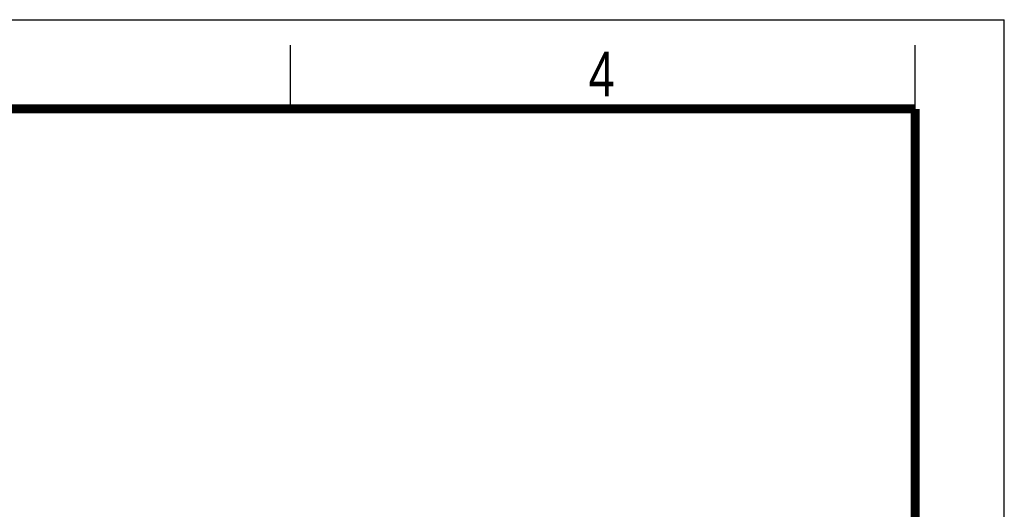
# Model space of a CAD drawing. Header units: millimetres. Extents: x 0 to 210, y 0 to 297.
# Tile 36 of 36: x 133 to 210, y 259 to 297. Entities that reach past the tile are written whole.
import ezdxf

# ---------------------------------------------------------------- set-up
doc = ezdxf.new("R2010")
doc.units = ezdxf.units.MM
doc.header["$LTSCALE"] = 19.36
doc.layers.get('0').update_dxf_attribs({"linetype": 'CONTINUOUS'})
doc.styles.add('TEXTSTYLE_2', font='txt', dxfattribs={"width": 0.75})

msp = doc.modelspace()

# ---------------------------------------------------------------- linework, layer by layer
at = {"color": 2, "linetype": 'CONTINUOUS'}
for p, q in [((0, 297), (210, 297)), ((210, 0), (210, 297)), ((154, 290), (154, 295)), ((203, 290), (203, 295))]:
    msp.add_line(p, q, dxfattribs=at)
at = {"color": 7, "linetype": 'CONTINUOUS', "const_width": 0.7}
for points in [[(7, 290), (203, 290)], [(203, 7), (203, 290)]]:
    msp.add_lwpolyline(points, dxfattribs=at)

# ---------------------------------------------------------------- texts
at = {"color": 5, "linetype": 'CONTINUOUS', "style": 'TEXTSTYLE_2', "width": 0.785714}
msp.add_text('4', height=3.5, dxfattribs=at).set_placement((177.38314, 290.99105))

doc.saveas('drawing.dxf')
